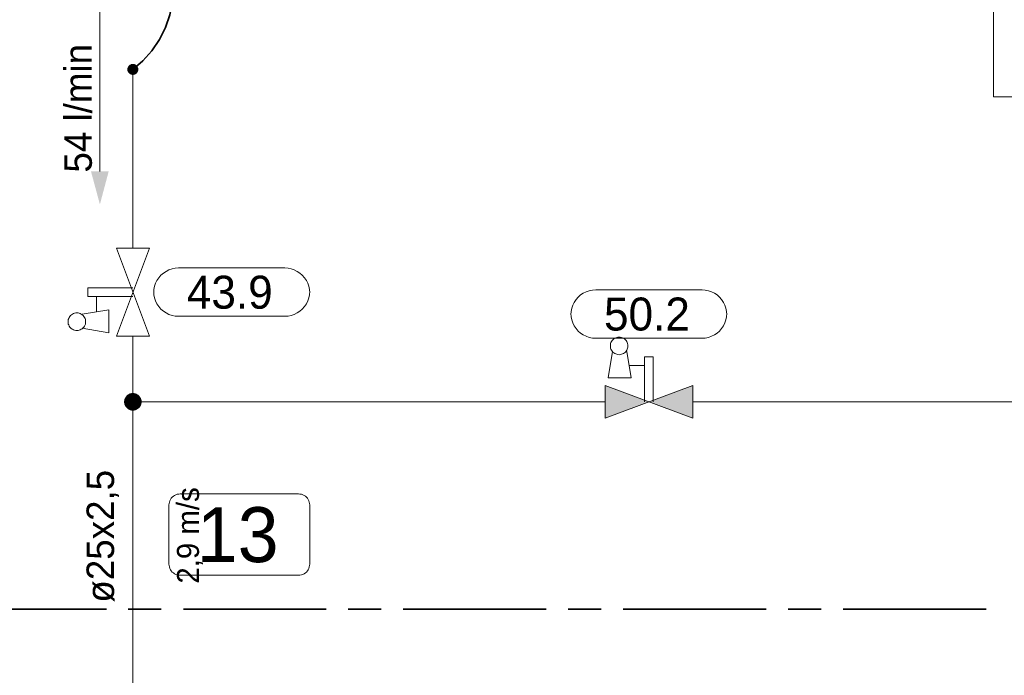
# Model space of a CAD drawing. Header units: millimetres. Extents: x 0 to 203, y 0 to 47.
# Tile 89 of 196: x 30.3 to 33.83, y 36.76 to 39.11. Entities that reach past the tile are written whole.
import ezdxf

# ---------------------------------------------------------------- set-up
doc = ezdxf.new("R2010")
doc.units = ezdxf.units.MM
for name, color, linetype in [('PDF_Geomertry', 7, 'Continuous'), ('PDF_Solid Fills', 7, 'Continuous'), ('PDF_Text', 7, 'Continuous')]:
    doc.layers.add(name, color=color, linetype=linetype)
doc.styles.add('PDF Arial', font='txt')

msp = doc.modelspace()

# ---------------------------------------------------------------- hatches: boundary and pattern name
at = {"layer": 'PDF_Solid Fills', "transparency": 33554559}
for points in [[(30.7063, 38.9285), (30.6904, 38.9401), (30.6924, 38.9424)], [(30.7063, 38.9285), (30.6924, 38.9424), (30.6938, 38.9443)], [(30.7063, 38.9285), (30.6938, 38.9443), (30.6965, 38.9457)], [(30.7063, 38.9285), (30.6965, 38.9457), (30.6987, 38.9465)], [(30.7063, 38.9285), (30.6987, 38.9465), (30.7007, 38.9479)], [(30.7063, 38.9285), (30.7007, 38.9479), (30.7035, 38.9479)], [(30.7063, 38.9285), (30.7035, 38.9479), (30.7063, 38.9479)], [(30.7063, 38.9285), (30.7113, 38.9479), (30.714, 38.9465)], [(30.7063, 38.9285), (30.7085, 38.9479), (30.7113, 38.9479)], [(30.7063, 38.9285), (30.7063, 38.9479), (30.7085, 38.9479)], [(30.7063, 38.9285), (30.714, 38.9465), (30.716, 38.9457)], [(30.7063, 38.9285), (30.716, 38.9457), (30.7182, 38.9443)], [(30.7063, 38.9285), (30.7182, 38.9443), (30.7201, 38.9424)], [(30.7063, 38.9285), (30.7201, 38.9424), (30.7215, 38.9401)], [(30.7063, 38.9285), (30.6862, 38.9285), (30.6868, 38.9313)], [(30.7063, 38.9285), (30.6868, 38.9263), (30.6862, 38.9285)], [(30.7063, 38.9285), (30.6868, 38.934), (30.6882, 38.936)], [(30.7063, 38.9285), (30.6868, 38.9313), (30.6868, 38.934)], [(30.7063, 38.9285), (30.6868, 38.9235), (30.6868, 38.9263)], [(30.7063, 38.9285), (30.6882, 38.9207), (30.6868, 38.9235)], [(30.7063, 38.9285), (30.6882, 38.936), (30.689, 38.9382)], [(30.7063, 38.9285), (30.689, 38.9188), (30.6882, 38.9207)], [(30.7063, 38.9285), (30.689, 38.9382), (30.6904, 38.9401)], [(30.7063, 38.9285), (30.6904, 38.9165), (30.689, 38.9188)], [(30.7063, 38.9285), (30.6924, 38.9146), (30.6904, 38.9165)], [(30.7063, 38.9285), (30.6938, 38.9132), (30.6924, 38.9146)], [(30.7063, 38.9285), (30.6965, 38.9118), (30.6938, 38.9132)], [(30.7063, 38.9285), (30.6987, 38.9104), (30.6965, 38.9118)], [(30.7063, 38.9285), (30.7007, 38.9096), (30.6987, 38.9104)], [(30.7063, 38.9285), (30.7035, 38.909), (30.7007, 38.9096)], [(30.7063, 38.9285), (30.7063, 38.909), (30.7035, 38.909)], [(30.7063, 38.9285), (30.7215, 38.9401), (30.7229, 38.9382)], [(30.7063, 38.9285), (30.7229, 38.9382), (30.7243, 38.936)], [(30.7063, 38.9285), (30.7243, 38.936), (30.7251, 38.934)], [(30.7063, 38.9285), (30.7251, 38.934), (30.7257, 38.9313)], [(30.7063, 38.9285), (30.7257, 38.9313), (30.7257, 38.9285)], [(30.7063, 38.9285), (30.7085, 38.909), (30.7063, 38.909)], [(30.7063, 38.9285), (30.7113, 38.9096), (30.7085, 38.909)], [(30.7063, 38.9285), (30.714, 38.9104), (30.7113, 38.9096)], [(30.7063, 38.9285), (30.716, 38.9118), (30.714, 38.9104)], [(30.7063, 38.9285), (30.7182, 38.9132), (30.716, 38.9118)], [(30.7063, 38.9285), (30.7201, 38.9146), (30.7182, 38.9132)], [(30.7063, 38.9285), (30.7215, 38.9165), (30.7201, 38.9146)], [(30.7063, 38.9285), (30.7229, 38.9188), (30.7215, 38.9165)], [(30.7063, 38.9285), (30.7243, 38.9207), (30.7229, 38.9188)], [(30.7063, 38.9285), (30.7251, 38.9235), (30.7243, 38.9207)], [(30.7063, 38.9285), (30.7257, 38.9263), (30.7251, 38.9235)], [(30.7063, 38.9285), (30.7257, 38.9285), (30.7257, 38.9263)], [(30.7063, 37.7382), (30.6743, 37.7382), (30.6751, 37.7424)], [(30.7063, 37.7382), (30.6751, 37.7424), (30.6757, 37.7465)], [(30.7063, 37.7382), (30.6757, 37.7465), (30.6771, 37.7499)], [(30.7063, 37.7382), (30.6771, 37.7499), (30.6793, 37.7535)], [(30.7063, 37.7382), (30.6793, 37.7535), (30.6813, 37.7568)], [(30.7063, 37.7382), (30.6813, 37.7568), (30.684, 37.7604)], [(30.7063, 37.7382), (30.684, 37.7604), (30.6868, 37.7632)], [(30.7063, 37.7382), (30.6868, 37.7632), (30.6904, 37.7651)], [(30.7063, 37.7382), (30.6904, 37.7651), (30.6938, 37.7674)], [(30.7063, 37.7382), (30.6938, 37.7674), (30.6979, 37.7687)], [(30.7063, 37.7382), (30.6979, 37.7687), (30.7021, 37.7693)], [(30.7063, 37.7382), (30.7021, 37.7693), (30.7063, 37.7693)], [(30.7063, 37.7382), (30.7104, 37.7693), (30.714, 37.7687)], [(30.7063, 37.7382), (30.7063, 37.7693), (30.7104, 37.7693)], [(30.7063, 37.7382), (30.714, 37.7687), (30.7182, 37.7674)], [(30.7063, 37.7382), (30.7182, 37.7674), (30.7215, 37.7651)], [(30.7063, 37.7382), (30.7215, 37.7651), (30.7251, 37.7632)], [(30.7063, 37.7382), (30.7251, 37.7632), (30.7285, 37.7604)], [(30.7063, 37.7382), (30.7285, 37.7604), (30.7313, 37.7568)], [(30.7063, 37.7382), (30.7313, 37.7568), (30.7335, 37.7535)], [(30.7063, 37.7382), (30.7335, 37.7535), (30.7354, 37.7499)], [(30.7063, 37.7382), (30.7354, 37.7499), (30.7363, 37.7465)], [(30.7063, 37.7382), (30.7363, 37.7465), (30.7376, 37.7424)], [(30.7063, 37.7382), (30.7376, 37.7424), (30.7376, 37.7382)], [(30.7063, 37.7382), (30.6751, 37.734), (30.6743, 37.7382)], [(30.7063, 37.7382), (30.6757, 37.7299), (30.6751, 37.734)], [(30.7063, 37.7382), (30.6771, 37.7257), (30.6757, 37.7299)], [(30.7063, 37.7382), (30.6793, 37.7221), (30.6771, 37.7257)], [(30.7063, 37.7382), (30.6813, 37.7187), (30.6793, 37.7221)], [(30.7063, 37.7382), (30.684, 37.716), (30.6813, 37.7187)], [(30.7063, 37.7382), (30.6868, 37.7132), (30.684, 37.716)], [(30.7063, 37.7382), (30.6904, 37.711), (30.6868, 37.7132)], [(30.7063, 37.7382), (30.6938, 37.709), (30.6904, 37.711)], [(30.7063, 37.7382), (30.6979, 37.7076), (30.6938, 37.709)], [(30.7063, 37.7382), (30.7021, 37.7068), (30.6979, 37.7076)], [(30.7063, 37.7382), (30.7063, 37.7068), (30.7021, 37.7068)], [(30.7063, 37.7382), (30.7104, 37.7068), (30.7063, 37.7068)], [(30.7063, 37.7382), (30.714, 37.7076), (30.7104, 37.7068)], [(30.7063, 37.7382), (30.7182, 37.709), (30.714, 37.7076)], [(30.7063, 37.7382), (30.7215, 37.711), (30.7182, 37.709)], [(30.7063, 37.7382), (30.7251, 37.7132), (30.7215, 37.711)], [(30.7063, 37.7382), (30.7285, 37.716), (30.7251, 37.7132)], [(30.7063, 37.7382), (30.7313, 37.7187), (30.7285, 37.716)], [(30.7063, 37.7382), (30.7335, 37.7221), (30.7313, 37.7187)], [(30.7063, 37.7382), (30.7354, 37.7257), (30.7335, 37.7221)], [(30.7063, 37.7382), (30.7363, 37.7299), (30.7354, 37.7257)], [(30.7063, 37.7382), (30.7376, 37.734), (30.7363, 37.7299)], [(30.7063, 37.7382), (30.7376, 37.7382), (30.7376, 37.734)]]:
    msp.add_hatch(color=256, dxfattribs=at).paths.add_polyline_path(points)

# ---------------------------------------------------------------- linework, layer by layer
at = {"layer": 'PDF_Geomertry', "lineweight": 35}
for points in [[(30.7063, 38.9285), (30.7424, 38.9596), (30.7743, 38.9957), (30.8015, 39.0354), (30.8229, 39.0785), (30.839, 39.1243), (30.8479, 39.1715), (30.8515, 39.2193), (30.8479, 39.2674), (30.839, 39.3146), (30.8229, 39.3596), (30.8015, 39.4026), (30.7743, 39.4429), (30.7424, 39.4785), (30.7063, 39.5104)], [(30.0993, 36.9951), (30.6113, 36.9951)], [(30.6896, 36.9951), (30.8076, 36.9951)], [(30.8868, 36.9951), (31.3979, 36.9951)], [(31.4771, 36.9951), (31.5951, 36.9951)], [(31.6737, 36.9951), (32.1854, 36.9951)], [(32.2646, 36.9951), (32.3826, 36.9951)], [(32.4613, 36.9951), (32.9729, 36.9951)], [(33.0521, 36.9951), (33.1701, 36.9951)], [(33.2487, 36.9951), (33.7604, 36.9951)]]:
    msp.add_lwpolyline(points, dxfattribs=at)
at = {"layer": 'PDF_Geomertry', "lineweight": 15}
for points in [[(30.5882, 39.1526), (30.5882, 38.5632)], [(33.7868, 39.1526), (33.7868, 38.8304), (35.209, 38.8304), (36.5682, 38.8304), (36.5682, 39.1526)], [(30.7063, 38.2882), (30.7063, 38.9285)], [(30.7063, 38.1151), (30.5451, 38.1151), (30.5451, 38.1465), (30.7063, 38.1465)], [(30.5765, 38.0604), (30.5765, 38.1151)], [(30.5251, 38.0013), (30.6196, 37.9854), (30.6196, 38.0679), (30.5251, 38.0521)], [(30.7063, 36.6299), (30.7063, 36.7082), (30.7063, 37.7382), (30.7063, 37.9735)], [(32.4229, 37.9188), (32.4076, 37.8243), (32.4896, 37.8243), (32.4743, 37.9188)], [(32.5368, 37.7382), (32.5368, 37.8993), (32.5688, 37.8993), (32.5688, 37.7382)], [(32.4821, 37.8679), (32.5368, 37.8679)], [(32.396, 37.7382), (30.7063, 37.7382)], [(32.7099, 37.7382), (38.8043, 37.7382), (38.8043, 34.6887)]]:
    msp.add_lwpolyline(points, dxfattribs=at)
at = {"layer": 'PDF_Geomertry', "lineweight": 0}
for points in [[(30.6965, 38.9285), (30.6965, 38.9271), (30.6965, 38.9263), (30.6974, 38.9249), (30.6974, 38.9235), (30.6979, 38.9229), (30.6993, 38.9215), (30.7001, 38.9207), (30.7015, 38.9201), (30.7021, 38.9193), (30.7035, 38.9193), (30.7049, 38.9188), (30.7063, 38.9188), (30.7076, 38.9188), (30.7085, 38.9193), (30.7099, 38.9193), (30.7113, 38.9201), (30.7118, 38.9207), (30.7132, 38.9215), (30.714, 38.9229), (30.7146, 38.9235), (30.7154, 38.9249), (30.7154, 38.9263), (30.716, 38.9271), (30.716, 38.9285), (30.716, 38.9299), (30.7154, 38.9313), (30.7154, 38.9326), (30.7146, 38.9332), (30.714, 38.9346), (30.7132, 38.9354), (30.7118, 38.936), (30.7113, 38.9368), (30.7099, 38.9374), (30.7085, 38.9382), (30.7076, 38.9382), (30.7063, 38.9382), (30.7049, 38.9382), (30.7035, 38.9382), (30.7021, 38.9374), (30.7015, 38.9368), (30.7001, 38.936), (30.6993, 38.9354), (30.6979, 38.9346), (30.6974, 38.9332), (30.6974, 38.9326), (30.6965, 38.9313), (30.6965, 38.9299), (30.6965, 38.9285)], [(30.6904, 37.7382), (30.6904, 37.736), (30.691, 37.734), (30.6918, 37.7318), (30.6924, 37.7304), (30.6938, 37.7285), (30.6951, 37.7271), (30.6965, 37.7257), (30.6979, 37.7243), (30.7001, 37.7235), (30.7021, 37.7229), (30.7043, 37.7221), (30.7063, 37.7221), (30.7085, 37.7221), (30.7104, 37.7229), (30.7118, 37.7235), (30.714, 37.7243), (30.7154, 37.7257), (30.7174, 37.7271), (30.7188, 37.7285), (30.7196, 37.7304), (30.721, 37.7318), (30.7215, 37.734), (30.7215, 37.736), (30.7215, 37.7382), (30.7215, 37.7401), (30.7215, 37.7424), (30.721, 37.7437), (30.7196, 37.7457), (30.7188, 37.7479), (30.7174, 37.7493), (30.7154, 37.7507), (30.714, 37.7513), (30.7118, 37.7526), (30.7104, 37.7535), (30.7085, 37.7535), (30.7063, 37.7535), (30.7043, 37.7535), (30.7021, 37.7535), (30.7001, 37.7526), (30.6979, 37.7513), (30.6965, 37.7507), (30.6951, 37.7493), (30.6938, 37.7479), (30.6924, 37.7457), (30.6918, 37.7437), (30.691, 37.7424), (30.6904, 37.7401), (30.6904, 37.7382)]]:
    msp.add_lwpolyline(points, close=True, dxfattribs=at)
at = {"layer": 'PDF_Geomertry', "lineweight": 15}
for points in [[(30.6474, 37.9735), (30.7654, 38.2882), (30.6474, 38.2882), (30.7654, 37.9735), (30.6474, 37.9735)], [(31.2501, 38.2174), (31.2618, 38.2165), (31.2729, 38.2146), (31.284, 38.2104), (31.2946, 38.2054), (31.3043, 38.1993), (31.3126, 38.1915), (31.3201, 38.1826), (31.3271, 38.1729), (31.3321, 38.1632), (31.3354, 38.1521), (31.3382, 38.1401), (31.339, 38.129), (31.339, 38.1326), (31.3382, 38.1215), (31.3354, 38.1104), (31.3321, 38.0993), (31.3271, 38.0888), (31.3201, 38.079), (31.3126, 38.0701), (31.3043, 38.0624), (31.2946, 38.0563), (31.284, 38.0513), (31.2729, 38.0471), (31.2618, 38.0451), (31.2501, 38.0443), (30.8696, 38.0443), (30.8576, 38.0451), (30.8465, 38.0471), (30.8354, 38.0513), (30.8251, 38.0563), (30.8154, 38.0624), (30.8063, 38.0701), (30.7993, 38.079), (30.7924, 38.0888), (30.7876, 38.0993), (30.784, 38.1104), (30.7813, 38.1215), (30.7807, 38.1326), (30.7807, 38.129), (30.7813, 38.1401), (30.784, 38.1521), (30.7876, 38.1632), (30.7924, 38.1729), (30.7993, 38.1826), (30.8063, 38.1915), (30.8154, 38.1993), (30.8251, 38.2054), (30.8354, 38.2104), (30.8465, 38.2146), (30.8576, 38.2165), (30.8696, 38.2174), (31.2501, 38.2174)], [(32.7432, 38.1388), (32.7549, 38.1382), (32.766, 38.136), (32.7771, 38.1318), (32.7876, 38.1271), (32.7974, 38.1207), (32.8057, 38.1132), (32.8132, 38.104), (32.8201, 38.0943), (32.8251, 38.084), (32.8285, 38.0735), (32.8313, 38.0618), (32.8321, 38.0507), (32.8321, 38.054), (32.8313, 38.0429), (32.8285, 38.0313), (32.8251, 38.0207), (32.8201, 38.0104), (32.8132, 38.0007), (32.8057, 37.9915), (32.7974, 37.984), (32.7876, 37.9776), (32.7771, 37.9729), (32.766, 37.9687), (32.7549, 37.9665), (32.7432, 37.966), (32.3626, 37.966), (32.3507, 37.9665), (32.3396, 37.9687), (32.3285, 37.9729), (32.3182, 37.9776), (32.3085, 37.984), (32.3001, 37.9915), (32.2924, 38.0007), (32.2854, 38.0104), (32.2807, 38.0207), (32.2771, 38.0313), (32.2743, 38.0429), (32.2738, 38.054), (32.2738, 38.0507), (32.2743, 38.0618), (32.2771, 38.0735), (32.2807, 38.084), (32.2854, 38.0943), (32.2924, 38.104), (32.3001, 38.1132), (32.3085, 38.1207), (32.3182, 38.1271), (32.3285, 38.1318), (32.3396, 38.136), (32.3507, 38.1382), (32.3626, 38.1388), (32.7432, 38.1388)], [(30.5368, 38.0249), (30.5368, 38.029), (30.5363, 38.0332), (30.5349, 38.0368), (30.5326, 38.0401), (30.5307, 38.0438), (30.5279, 38.0471), (30.5251, 38.0499), (30.5215, 38.0521), (30.5174, 38.054), (30.514, 38.0554), (30.5099, 38.0563), (30.5057, 38.0563), (30.5015, 38.0563), (30.4974, 38.0554), (30.4938, 38.054), (30.4904, 38.0521), (30.4868, 38.0499), (30.4835, 38.0471), (30.4807, 38.0438), (30.4785, 38.0401), (30.4765, 38.0368), (30.4751, 38.0332), (30.4743, 38.029), (30.4743, 38.0249), (30.4743, 38.0207), (30.4751, 38.0165), (30.4765, 38.0132), (30.4785, 38.009), (30.4807, 38.0054), (30.4835, 38.0026), (30.4868, 37.9999), (30.4904, 37.9979), (30.4938, 37.9957), (30.4974, 37.9943), (30.5015, 37.9937), (30.5057, 37.9937), (30.5099, 37.9937), (30.514, 37.9943), (30.5174, 37.9957), (30.5215, 37.9979), (30.5251, 37.9999), (30.5279, 38.0026), (30.5307, 38.0054), (30.5326, 38.009), (30.5349, 38.0132), (30.5363, 38.0165), (30.5368, 38.0207), (30.5368, 38.0249)], [(32.4779, 37.9382), (32.4779, 37.9424), (32.4771, 37.9465), (32.4757, 37.9507), (32.4737, 37.954), (32.4715, 37.9576), (32.4688, 37.9604), (32.466, 37.9632), (32.4626, 37.966), (32.459, 37.9674), (32.4549, 37.9687), (32.4507, 37.9693), (32.4465, 37.9701), (32.4424, 37.9693), (32.4382, 37.9687), (32.4349, 37.9674), (32.4313, 37.966), (32.4279, 37.9632), (32.4243, 37.9604), (32.4215, 37.9576), (32.4196, 37.954), (32.4174, 37.9507), (32.416, 37.9465), (32.4154, 37.9424), (32.4154, 37.9382), (32.4154, 37.934), (32.416, 37.9304), (32.4174, 37.9263), (32.4196, 37.9229), (32.4215, 37.9193), (32.4243, 37.916), (32.4279, 37.9132), (32.4313, 37.911), (32.4349, 37.9096), (32.4382, 37.9082), (32.4424, 37.9076), (32.4465, 37.9068), (32.4507, 37.9076), (32.4549, 37.9082), (32.459, 37.9096), (32.4626, 37.911), (32.466, 37.9132), (32.4688, 37.916), (32.4715, 37.9193), (32.4737, 37.9229), (32.4757, 37.9263), (32.4771, 37.9304), (32.4779, 37.934), (32.4779, 37.9382)], [(32.396, 37.7971), (32.7099, 37.679), (32.7099, 37.7971), (32.396, 37.679), (32.396, 37.7971)]]:
    msp.add_lwpolyline(points, close=True, dxfattribs=at)
at = {"layer": 'PDF_Geomertry', "lineweight": 9}
msp.add_lwpolyline([(31.2993, 37.4082), (31.3043, 37.4076), (31.3099, 37.4068), (31.3146, 37.4049), (31.3188, 37.4026), (31.3237, 37.3999), (31.3271, 37.3965), (31.3307, 37.3924), (31.3335, 37.3882), (31.3354, 37.384), (31.3376, 37.379), (31.3382, 37.3735), (31.339, 37.3687), (31.339, 37.1563), (31.3382, 37.1513), (31.3376, 37.1465), (31.3354, 37.1415), (31.3335, 37.1368), (31.3307, 37.1326), (31.3271, 37.1285), (31.3237, 37.1257), (31.3188, 37.1221), (31.3146, 37.1201), (31.3099, 37.1187), (31.3043, 37.1174), (31.2993, 37.1174), (30.8751, 37.1174), (30.8701, 37.1174), (30.8646, 37.1187), (30.8599, 37.1201), (30.8557, 37.1221), (30.8515, 37.1257), (30.8474, 37.1285), (30.8438, 37.1326), (30.841, 37.1368), (30.839, 37.1415), (30.8368, 37.1465), (30.8363, 37.1513), (30.8354, 37.1563), (30.8354, 37.3687), (30.8363, 37.3735), (30.8368, 37.379), (30.839, 37.384), (30.841, 37.3882), (30.8438, 37.3924), (30.8474, 37.3965), (30.8515, 37.3999), (30.8557, 37.4026), (30.8599, 37.4049), (30.8646, 37.4068), (30.8701, 37.4076), (30.8751, 37.4082), (31.2993, 37.4082)], close=True, dxfattribs=at)
at = {"layer": 'PDF_Solid Fills', "transparency": 33554559}
for points in [[(30.6196, 38.5632), (30.5563, 38.5632), (30.6196, 38.5632), (30.5882, 38.4451)], [(32.396, 37.679), (32.396, 37.7971), (32.396, 37.679), (32.5529, 37.7382)], [(32.5529, 37.7382), (32.7099, 37.7971), (32.5529, 37.7382), (32.7099, 37.679)]]:
    msp.add_solid(points, dxfattribs=at)

# ---------------------------------------------------------------- texts
at = {"layer": 'PDF_Text', "attachment_point": 7, "rotation": 90, "style": 'PDF Arial'}
for s, insert, char_height in [('54 l/min', (30.5607, 38.559), 0.09843), ('ø25x2,5', (30.6571, 37.0187), 0.09843), ('2,9 m/s', (30.9574, 37.0868), 0.07874)]:
    msp.add_mtext(s, dxfattribs=dict(at, insert=insert, char_height=char_height))
at = {"layer": 'PDF_Text', "attachment_point": 7, "style": 'PDF Arial'}
for s, insert, char_height in [('43.9', (30.8993, 38.07), 0.11811), ('50.2', (32.3924, 37.9917), 0.11811), ('13', (30.9349, 37.1611), 0.19685)]:
    msp.add_mtext(s, dxfattribs=dict(at, insert=insert, char_height=char_height))

doc.saveas('drawing.dxf')
